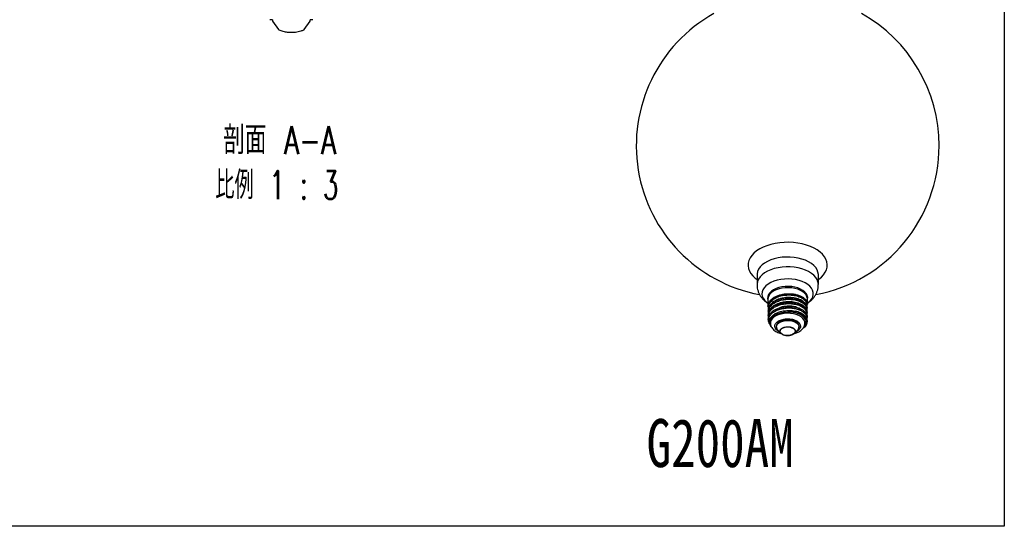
# Model space of a CAD drawing. Header units: millimetres. Extents: x 13 to 267, y 13 to 203.
# Tile 2 of 13: x 137 to 267, y 13 to 80. Entities that reach past the tile are written whole.
import ezdxf

# ---------------------------------------------------------------- set-up
doc = ezdxf.new("R2010")
doc.units = ezdxf.units.MM
doc.styles.add('SLDTEXTSTYLE0', font='TXT', dxfattribs={"width": 0.75})
doc.styles.add('SLDTEXTSTYLE2', font='TXT', dxfattribs={"width": 0.7, "bigfont": 'bigfont'})
doc.styles.add('SLDTEXTSTYLE3', font='TXT', dxfattribs={"width": 0.625, "bigfont": 'bigfont'})

# ---------------------------------------------------------------- blocks, each defined once
blk = doc.blocks.new('SW_NOTE_0')
at = {"color": 0, "linetype": 'Continuous', "lineweight": 0, "char_height": 3.704, "attachment_point": 2}
for s, insert, style in [('剖面 A-A', (8.33, 4.77), 'SLDTEXTSTYLE2'), ('比例 1 : 3', (7.95, -1.16), 'SLDTEXTSTYLE3')]:
    blk.add_mtext(s, dxfattribs=dict(at, insert=insert, style=style))

msp = doc.modelspace()

# ---------------------------------------------------------------- linework, layer by layer
at = {"color": 7, "linetype": 'Continuous'}
for p, q in [((266.7, 203.2), (266.7, 12.7)), ((266.7, 12.7), (12.7, 12.7))]:
    msp.add_line(p, q, dxfattribs=at)
at = {"color": 7, "linetype": 'Continuous', "lineweight": 25}
for p, q in [((170.0262, 79.607), (169.6929, 79.607)), ((170.0262, 79.607), (170.0262, 79.467)), ((170.0417, 79.4186), (170.8457, 78.2931)), ((174.2068, 78.2931), (175.0107, 79.4186)), ((175.3595, 79.607), (175.0262, 79.607)), ((175.0262, 79.467), (175.0262, 79.607)), ((234.0354, 45.9314), (234.0354, 44.6249)), ((242.1354, 44.6249), (242.1354, 45.9314)), ((235.4854, 42.7161), (235.4854, 41.7731)), ((235.4854, 41.7728), (235.5267, 41.4942)), ((240.6854, 42.0589), (240.6854, 42.7161)), ((235.4854, 41.2063), (235.4854, 41.2015)), ((235.4854, 41.2013), (235.5339, 40.9368)), ((235.4943, 40.6793), (235.4854, 40.6341)), ((235.4854, 40.6347), (235.4854, 40.6299)), ((235.4854, 40.6315), (235.5424, 40.3831)), ((237.5891, 40.9788), (238.1434, 41.0185)), ((238.1412, 41.2), (238.4825, 41.1944)), ((238.1434, 41.0185), (238.4774, 41.013)), ((238.4774, 41.013), (238.794, 40.9839)), ((238.8063, 41.1647), (238.9349, 41.1346)), ((239.6254, 40.7502), (239.7267, 40.7019)), ((240.4937, 41.2638), (240.5262, 41.1556)), ((240.6174, 40.6683), (240.6854, 40.9177)), ((240.6763, 40.3033), (240.6854, 40.3449)), ((240.6854, 41.4873), (240.6854, 41.4921)), ((240.6854, 40.9157), (240.6854, 40.9205)), ((240.6854, 40.3441), (240.6854, 40.3489)), ((235.4921, 40.0924), (235.4854, 40.0635)), ((235.4854, 40.0631), (235.4854, 40.0583)), ((236.5854, 39.1233), (236.5854, 39.0548)), ((239.5854, 39.0548), (239.5854, 39.1233)), ((240.2838, 40.273), (240.3915, 40.1012)), ((240.3033, 39.1917), (240.3368, 39.3019)), ((240.3145, 39.2178), (240.3689, 39.4331)), ((240.3915, 40.1012), (240.4655, 39.9097)), ((240.4448, 40.1239), (240.5263, 39.9326)), ((240.5791, 39.3721), (240.5857, 39.3969)), ((240.6854, 39.7725), (240.6854, 39.7773)), ((236.7988, 38.5964), (237.2151, 38.1857)), ((238.9557, 38.1857), (238.8853, 38.1252)), ((238.9557, 38.1857), (239.3721, 38.5964))]:
    msp.add_line(p, q, dxfattribs=at)
at = {"color": 7, "linetype": 'Continuous', "lineweight": 18}
for p, q in [((266.7, 62.5944), (266.7, 12.7)), ((266.7, 12.7), (26.769, 12.7))]:
    msp.add_line(p, q, dxfattribs=at)
at = {"color": 8, "linetype": 'Continuous', "lineweight": 25}
for p, q in [((236.1272, 42.249), (236.2146, 42.3537)), ((240.5753, 41.8755), (240.5374, 41.7129)), ((239.6435, 41.5255), (239.5813, 41.5656)), ((240.4246, 39.2979), (240.2055, 38.9882)), ((240.4776, 39.3173), (240.2718, 39.0355))]:
    msp.add_line(p, q, dxfattribs=at)
at = {"color": 8, "linetype": 'Continuous', "lineweight": 25, "flags": 128}
for points in [[(242.1354, 45.2807), (242.1891, 45.3192), (242.538, 45.6069), (242.8267, 45.916), (243.0514, 46.2424), (243.2088, 46.5817), (243.297, 46.9291), (243.3147, 47.2802), (243.2617, 47.6301), (243.1386, 47.974), (242.9473, 48.3074), (242.6902, 48.6257), (242.3708, 48.9246), (241.9935, 49.2001), (241.5633, 49.4484), (241.0861, 49.6663), (240.5683, 49.8506), (240.0169, 49.9991), (239.4394, 50.1095), (238.8436, 50.1805), (238.2376, 50.2112), (237.6295, 50.2009), (237.0275, 50.15), (236.4399, 50.0591), (235.8745, 49.9295), (235.339, 49.7628), (234.8407, 49.5614), (234.3862, 49.3279), (233.9818, 49.0655), (233.6328, 48.7778), (233.3441, 48.4687), (233.1195, 48.1423), (232.962, 47.8031), (232.8738, 47.4556), (232.8561, 47.1045), (232.9092, 46.7547), (233.0322, 46.4107), (233.2235, 46.0773), (233.4806, 45.759), (233.8, 45.4601), (234.0354, 45.2807)], [(242.1354, 45.9311), (242.1348, 45.9705), (242.0897, 46.2817), (241.9731, 46.5867), (241.7871, 46.88), (241.5351, 47.1563), (241.2215, 47.4108), (240.8519, 47.6389), (240.433, 47.8366), (239.9721, 48.0002), (239.4777, 48.1269), (238.9583, 48.2144), (238.4234, 48.2612), (237.8825, 48.2665), (237.3451, 48.23), (236.821, 48.1525), (236.3195, 48.0354), (235.8494, 47.8808), (235.4193, 47.6913), (235.0367, 47.4705), (234.7086, 47.2222), (234.4407, 46.9508), (234.2378, 46.6613), (234.1036, 46.3587), (234.0405, 46.0485), (234.0354, 45.931)], [(242.1354, 44.6244), (242.1348, 44.664), (242.0897, 44.9752), (241.9731, 45.2802), (241.7871, 45.5735), (241.5351, 45.8499), (241.2215, 46.1044), (240.8519, 46.3325), (240.433, 46.5301), (239.9721, 46.6937), (239.4777, 46.8204), (238.9583, 46.908), (238.4234, 46.9548), (237.8825, 46.96), (237.3451, 46.9235), (236.821, 46.8461), (236.3195, 46.729), (235.8494, 46.5743), (235.4193, 46.3849), (235.0367, 46.164), (234.7086, 45.9157), (234.4407, 45.6444), (234.2378, 45.3548), (234.1036, 45.0523), (234.0405, 44.7421), (234.0354, 44.6248)], [(240.6854, 42.1562), (240.8092, 42.2466), (241.075, 42.488), (241.277, 42.7491), (241.4111, 43.0245), (241.4743, 43.3082), (241.4652, 43.5942), (241.3841, 43.8764), (241.2328, 44.1487), (241.0143, 44.4055), (240.7334, 44.6411), (240.3961, 44.8506), (240.0095, 45.0295), (239.5819, 45.1741), (239.1224, 45.2811), (238.6408, 45.3484), (238.1474, 45.3745), (237.6527, 45.3588), (237.1671, 45.3017), (236.7012, 45.2045), (236.2647, 45.069), (235.8671, 44.8984), (235.5167, 44.6961), (235.2211, 44.4666), (234.9865, 44.2146), (234.818, 43.9456), (234.7191, 43.6653), (234.692, 43.3797), (234.7372, 43.0949), (234.8537, 42.8169), (235.0392, 42.5516), (235.2895, 42.3048), (235.4854, 42.1562)], [(240.6854, 42.5758), (240.7119, 42.6729), (240.73, 42.9251), (240.6759, 43.1755), (240.5512, 43.4174), (240.3592, 43.6441), (240.1051, 43.8495), (239.796, 44.0279), (239.4403, 44.1745), (239.0475, 44.2854), (238.6286, 44.3574), (238.1948, 44.3886), (237.758, 44.3782), (237.3302, 44.3264), (236.9229, 44.2346), (236.5474, 44.1055), (236.2138, 43.9424), (235.9313, 43.7498), (235.7075, 43.533), (235.5486, 43.2979), (235.4589, 43.0509), (235.4409, 42.7988), (235.4854, 42.5758)], [(240.3689, 39.4331), (240.371, 39.4559), (240.3518, 39.696), (240.2575, 39.9302), (240.0912, 40.1505), (239.8586, 40.3499), (239.5672, 40.5216), (239.2267, 40.6599), (238.8485, 40.7604), (238.4449, 40.8196), (238.0295, 40.8356), (237.6159, 40.8079), (237.2178, 40.7374), (236.8485, 40.6264), (236.5202, 40.4786), (236.2437, 40.2989), (236.0282, 40.0932), (235.8808, 39.8684), (235.8065, 39.6319), (235.8076, 39.3915), (235.8214, 39.3252)], [(236.5947, 39.0306), (236.595, 39.0463), (236.6382, 39.2373), (236.754, 39.4181), (236.9366, 39.5794), (237.1768, 39.7132), (237.4625, 39.8128), (237.7795, 39.8733), (238.1118, 39.8914), (238.4428, 39.8665), (238.7559, 39.7996), (239.0353, 39.6942), (239.2672, 39.5556), (239.4397, 39.3906), (239.5444, 39.2076), (239.5761, 39.032)], [(237.0247, 39.6671), (237.2776, 39.7844), (237.5681, 39.8676), (237.8829, 39.9128), (238.2071, 39.9178), (238.5257, 39.8825), (238.8236, 39.8086), (239.0871, 39.6993), (239.3037, 39.5599), (239.4633, 39.3969), (239.5585, 39.2179), (239.5854, 39.0545)], [(237.2151, 38.1857), (237.115, 38.3216), (237.0771, 38.4786), (237.114, 38.6357), (237.2229, 38.7812), (237.3958, 38.9043), (237.6199, 38.996), (237.8785, 39.0493)], [(238.0075, 37.8978), (237.8864, 37.9077), (237.6331, 37.9594), (237.4133, 38.0486), (237.2433, 38.1688), (237.1359, 38.3109), (237.0988, 38.4645), (237.1349, 38.6183), (237.2415, 38.7606), (237.4107, 38.8811), (237.6299, 38.9708), (237.8829, 39.023)], [(237.8785, 39.0493), (238.1524, 39.0604), (238.4214, 39.0285), (238.6654, 38.9558), (238.8664, 38.8478), (239.0095, 38.7125), (239.0841, 38.5599), (239.0846, 38.4014), (239.011, 38.2487), (238.9557, 38.1857)]]:
    msp.add_lwpolyline(points, dxfattribs=at)
at = {"color": 7, "linetype": 'Continuous', "lineweight": 25, "flags": 128}
for points in [[(240.6854, 42.7161), (240.6832, 42.7781), (240.6301, 43.0241), (240.5075, 43.2617), (240.3189, 43.4844), (240.0694, 43.6862), (239.7658, 43.8615), (239.4163, 44.0055), (239.0305, 44.1144), (238.619, 44.1851), (238.1929, 44.2158), (237.7638, 44.2055), (237.3435, 44.1547), (236.9435, 44.0645), (236.5746, 43.9376), (236.2469, 43.7774)], [(236.6266, 38.8531), (236.5904, 38.9845), (236.5854, 39.0551)], [(239.5854, 39.1233), (239.5585, 39.2865), (239.4633, 39.4655), (239.3037, 39.6285), (239.0871, 39.7679), (238.8236, 39.8771), (238.5257, 39.9511), (238.2071, 39.9864), (237.8829, 39.9813), (237.5681, 39.9361), (237.2776, 39.8529), (237.0247, 39.7356)], [(237.8829, 39.023), (238.151, 39.0339), (238.4141, 39.0026), (238.6529, 38.9315), (238.8496, 38.8258), (238.9896, 38.6934), (239.0626, 38.5441), (239.0631, 38.389), (238.9911, 38.2396), (238.8519, 38.1069), (238.6558, 38.0009), (238.4175, 37.9292), (238.1545, 37.8974), (238.0075, 37.8978)], [(239.5854, 39.0545), (239.5849, 39.0313), (239.5417, 38.8473)]]:
    msp.add_lwpolyline(points, dxfattribs=at)
at = {"color": 7, "linetype": 'Continuous', "lineweight": 25}
for centre, radius, start, end in [((238.0854, 62.9546), 20, 119.14899, 259.285593), ((238.0854, 62.9546), 20, 0, 60.85101), ((238.0854, 62.9546), 20, 280.730781, 0), ((236.7649, 42.6019), 1.2846, 113.781021, 174.898838), ((239.9129, 41.1305), 1.7731, 177.75297, 183.621473), ((237.8588, 41.1212), 0.628, 350.079083, 6.701794), ((238.5497, 41.0914), 0.2669, 336.252859, 15.94754), ((239.514, 40.8826), 0.1731, 310.058825, 358.237592), ((238.5322, 38.3174), 2.8083, 63.338226, 65.718748), ((239.6286, 40.8332), 0.1638, 306.772585, 357.885938), ((237.3242, 39.057), 0.7418, 113.81015, 174.869709), ((237.2248, 39.0617), 0.6309, 182.822505, 227.518665), ((238.9609, 39.0546), 0.6156, 311.90422, 357.895444), ((240.2515, 40.397), 0.1281, 284.605808, 310.52788), ((240.4236, 39.1835), 0.1144, 89.495467, 162.571818), ((240.3702, 40.2252), 0.1258, 279.749386, 306.389878), ((240.4241, 39.3816), 0.0837, 270.390888, 309.774016), ((240.4547, 40.031), 0.1217, 275.079694, 306.054485), ((237.7739, 38.7673), 0.8065, 226.145169, 242.785476)]:
    msp.add_arc(centre, radius, start, end, dxfattribs=at)
at = {"color": 8, "linetype": 'Continuous', "lineweight": 25}
msp.add_arc((237.3243, 38.9883), 0.7419, 113.812974, 174.839324, dxfattribs=at)
at = {"color": 7, "linetype": 'Continuous', "lineweight": 25}
for points, knots in [([(170.0262, 79.467), (170.027, 79.4576), (170.0285, 79.4402), (170.0376, 79.4253), (170.0417, 79.4186)], [0, 0, 0, 0, 0.54357477, 1, 1, 1, 1]), ([(175.0107, 79.4186), (175.0155, 79.4267), (175.0244, 79.4418), (175.0256, 79.4591), (175.0262, 79.467)], [0, 0, 0, 0, 0.54357478, 1, 1, 1, 1]), ([(170.8457, 78.2931), (170.8518, 78.2859), (170.862, 78.2739), (170.8762, 78.2671), (170.8818, 78.2644)], [0, 0, 0, 0, 0.60038654, 1, 1, 1, 1]), ([(170.8818, 78.2644), (171.0589, 78.1995), (171.4162, 78.0685), (172.028, 77.9539), (172.7085, 77.9229), (173.3212, 78.0019), (173.8098, 78.1272), (174.05, 78.2186), (174.1706, 78.2644)], [0, 0, 0, 0, 0.167632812, 0.338203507, 0.551725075, 0.771438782, 0.885267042, 1, 1, 1, 1]), ([(174.1706, 78.2644), (174.179, 78.2688), (174.193, 78.276), (174.2028, 78.2882), (174.2068, 78.2931)], [0, 0, 0, 0, 0.60038654, 1, 1, 1, 1]), ([(234.0431, 44.6242), (234.0424, 44.5404), (234.0405, 44.3206), (234.1074, 43.9711), (234.2317, 43.5875), (234.4113, 43.228), (234.6389, 42.8943), (234.9145, 42.5897), (235.1972, 42.3393), (235.4009, 42.2085), (235.4854, 42.1541)], [0, 0, 0, 0, 0.08360341, 0.2192459, 0.3531378, 0.4866509, 0.62123354, 0.7584155, 0.89970524, 1, 1, 1, 1]), ([(240.6854, 42.1514), (240.7249, 42.1759), (240.8897, 42.2779), (241.149, 42.4891), (241.4469, 42.7903), (241.6931, 43.1201), (241.8882, 43.4722), (242.033, 43.8557), (242.1219, 44.2426), (242.1282, 44.5058), (242.1311, 44.6245)], [0, 0, 0, 0, 0.04629953, 0.19314922, 0.33478704, 0.47204122, 0.60599523, 0.73769935, 0.88166033, 1, 1, 1, 1]), ([(236.8243, 42.666), (236.8315, 42.6697), (237.0429, 42.7777), (237.5801, 42.8692), (238.1275, 42.9443), (238.3933, 42.9108), (238.4069, 42.9091)], [0, 0, 0, 0, 0.01697972, 0.4954895, 0.97422676, 1, 1, 1, 1]), ([(240.2008, 41.7739), (240.1174, 41.8348), (239.9499, 41.9571), (239.6307, 42.106), (239.2716, 42.2236), (238.8787, 42.3045), (238.463, 42.3464), (238.0375, 42.3468), (237.6125, 42.3063), (237.2015, 42.2254), (236.8151, 42.105), (236.4633, 41.9498), (236.1634, 41.7606), (235.9773, 41.6178), (235.9113, 41.5348), (235.9079, 41.5305)], [0, 0, 0, 0, 0.08265478, 0.16592463, 0.24859909, 0.33181508, 0.41452216, 0.49776461, 0.58041885, 0.66368059, 0.7463719, 0.82957937, 0.91228708, 0.99552615, 1, 1, 1, 1]), ([(240.2382, 42.3055), (240.1936, 42.3452), (240.0756, 42.4502), (239.8194, 42.5938), (239.4855, 42.7315), (239.1105, 42.8335), (238.7064, 42.8987), (238.2856, 42.9231), (237.8583, 42.9063), (237.4382, 42.849), (237.0358, 42.751), (236.6624, 42.6159), (236.3336, 42.4447), (236.118, 42.3057), (236.0323, 42.2186), (236.0206, 42.2068)], [0, 0, 0, 0, 0.05186552, 0.13710534, 0.22178271, 0.30700735, 0.39166035, 0.47692333, 0.56156717, 0.64679829, 0.73147653, 0.81671603, 0.90134766, 0.98662333, 1, 1, 1, 1]), ([(239.2709, 41.6393), (239.1945, 41.6601), (238.9934, 41.7148), (238.6349, 41.7616), (238.2126, 41.7805), (237.7868, 41.755), (237.4318, 41.7057), (237.2323, 41.6499), (237.1637, 41.6307)], [0, 0, 0, 0, 0.11926068, 0.3140345, 0.50865574, 0.70336481, 0.89794661, 1, 1, 1, 1]), ([(240.6803, 40.9551), (240.6738, 41.0256), (240.6602, 41.1729), (240.5467, 41.4358), (240.3771, 41.6051), (240.2731, 41.7088)], [0, 0, 0, 0, 0.26233807, 0.54788073, 1, 1, 1, 1]), ([(240.6109, 41.8206), (240.6074, 41.8379), (240.5806, 41.9697), (240.4599, 42.1276), (240.3128, 42.2461), (240.2774, 42.2746)], [0, 0, 0, 0, 0.1030964, 0.78433758, 1, 1, 1, 1]), ([(240.4973, 41.8293), (240.5104, 41.8095), (240.543, 41.7605), (240.5479, 41.7082), (240.5508, 41.677)], [0, 0, 0, 0, 0.40340477, 1, 1, 1, 1]), ([(240.5094, 41.7843), (240.5206, 41.7641), (240.5367, 41.7349), (240.5388, 41.7045), (240.5394, 41.6953)], [0, 0, 0, 0, 0.69427418, 1, 1, 1, 1]), ([(240.6829, 41.4922), (240.6837, 41.497), (240.7, 41.5935), (240.679, 41.6985), (240.6247, 41.7906), (240.6219, 41.7953)], [0, 0, 0, 0, 0.04749658, 0.95197733, 1, 1, 1, 1]), ([(240.6373, 41.7888), (240.6408, 41.7962), (240.6831, 41.8841), (240.6843, 41.9759), (240.6854, 42.0601)], [0, 0, 0, 0, 0.08389432, 1, 1, 1, 1]), ([(235.4879, 40.6298), (235.4871, 40.6243), (235.4732, 40.5339), (235.5029, 40.4436), (235.5308, 40.3588)], [0, 0, 0, 0, 0.06016336, 1, 1, 1, 1]), ([(235.4879, 41.2014), (235.487, 41.1959), (235.475, 41.1183), (235.5004, 41.041), (235.524, 40.9691)], [0, 0, 0, 0, 0.07017705, 1, 1, 1, 1]), ([(235.5429, 40.9558), (235.5386, 40.9469), (235.4878, 40.8434), (235.4878, 40.7343), (235.4879, 40.6346)], [0, 0, 0, 0, 0.08535041, 1, 1, 1, 1]), ([(235.567, 40.4349), (235.5539, 40.4092), (235.4923, 40.2891), (235.4898, 40.1626), (235.4879, 40.063)], [0, 0, 0, 0, 0.21353526, 1, 1, 1, 1]), ([(235.6786, 40.6605), (235.6463, 40.6228), (235.5911, 40.5585), (235.5807, 40.4856), (235.5763, 40.4554)], [0, 0, 0, 0, 0.58578283, 1, 1, 1, 1]), ([(235.8502, 41.4738), (235.8246, 41.4503), (235.7455, 41.378), (235.7048, 41.2923), (235.6772, 41.2343)], [0, 0, 0, 0, 0.32443404, 1, 1, 1, 1]), ([(235.7148, 39.988), (235.7152, 39.9927), (235.7279, 40.1315), (235.9266, 40.3899), (236.3054, 40.7263), (236.8427, 40.9836), (237.4674, 41.1565), (237.917, 41.1855), (238.1412, 41.2)], [0, 0, 0, 0, 0.00697151, 0.20651762, 0.40583798, 0.60469626, 0.80287792, 1, 1, 1, 1]), ([(240.4655, 39.9097), (240.4325, 39.9817), (240.3652, 40.1286), (240.1851, 40.337), (239.9448, 40.5316), (239.6449, 40.7017), (239.2992, 40.8399), (238.9231, 40.9396), (238.5346, 41.0027), (238.272, 41.0133), (238.1434, 41.0185)], [0, 0, 0, 0, 0.11888658, 0.24286283, 0.37048051, 0.5, 0.62951949, 0.75713717, 0.88111342, 1, 1, 1, 1]), ([(238.4825, 41.1944), (238.5369, 41.191), (238.6457, 41.1842), (238.7528, 41.1712), (238.8063, 41.1647)], [0, 0, 0, 0, 0.500299, 1, 1, 1, 1]), ([(238.794, 40.9839), (238.9435, 40.9578), (239.2425, 40.9058), (239.4978, 40.802), (239.6254, 40.7502)], [0, 0, 0, 0, 0.5002465, 1, 1, 1, 1]), ([(240.662, 39.9566), (240.6605, 39.9702), (240.6502, 40.0622), (240.5692, 40.2304), (240.4106, 40.4554), (240.1707, 40.6688), (239.8546, 40.8606), (239.493, 41.0142), (239.2193, 41.0769), (239.0943, 41.1055)], [0, 0, 0, 0, 0.025840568, 0.174361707, 0.331111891, 0.495528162, 0.668085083, 0.84854344, 1, 1, 1, 1]), ([(239.7267, 40.7019), (239.8398, 40.6391), (240.0658, 40.5136), (240.2112, 40.3532), (240.2838, 40.273)], [0, 0, 0, 0, 0.50058929, 1, 1, 1, 1]), ([(239.7923, 40.8271), (239.9102, 40.7498), (240.1452, 40.5957), (240.2717, 40.3981), (240.3347, 40.2996)], [0, 0, 0, 0, 0.501312, 1, 1, 1, 1]), ([(240.6183, 40.6644), (240.6155, 40.6788), (240.5913, 40.8033), (240.4973, 40.9388), (240.3791, 41.0412), (240.3626, 41.0555)], [0, 0, 0, 0, 0.10135952, 0.87438082, 1, 1, 1, 1]), ([(240.6256, 40.0558), (240.6308, 40.065), (240.6826, 40.1576), (240.6828, 40.2558), (240.6829, 40.3442)], [0, 0, 0, 0, 0.099357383, 1, 1, 1, 1]), ([(240.6829, 40.3491), (240.6837, 40.3539), (240.7, 40.4504), (240.681, 40.5507), (240.6299, 40.6384), (240.6298, 40.6385)], [0, 0, 0, 0, 0.04982168, 0.99857941, 1, 1, 1, 1]), ([(240.6313, 41.2036), (240.6382, 41.2186), (240.6804, 41.3105), (240.6831, 41.4063), (240.6854, 41.4865)], [0, 0, 0, 0, 0.16325795, 1, 1, 1, 1]), ([(240.6316, 40.6384), (240.6346, 40.6439), (240.6838, 40.7329), (240.6833, 40.8273), (240.6829, 40.9158)], [0, 0, 0, 0, 0.06230328, 1, 1, 1, 1]), ([(235.4866, 40.0495), (235.4863, 40.047), (235.4718, 39.9493), (235.5044, 39.8519), (235.5362, 39.7571)], [0, 0, 0, 0, 0.02608074, 1, 1, 1, 1]), ([(235.4854, 40.0572), (235.499, 39.9385), (235.5256, 39.7061), (235.6299, 39.47), (235.7241, 39.3649), (235.7307, 39.3575)], [0, 0, 0, 0, 0.49218978, 0.96419088, 1, 1, 1, 1]), ([(235.6746, 39.8042), (235.6682, 39.7233), (235.6583, 39.5975), (235.7021, 39.4119), (235.7778, 39.233), (235.8656, 39.0817), (235.9531, 39.0015), (235.9694, 38.9865)], [0, 0, 0, 0, 0.28216084, 0.43862107, 0.65580906, 0.93575257, 1, 1, 1, 1]), ([(235.8526, 40.269), (235.8092, 40.1953), (235.7293, 40.0592), (235.6737, 39.9007), (235.6745, 39.8192), (235.6746, 39.8042)], [0, 0, 0, 0, 0.4907599, 0.90592575, 1, 1, 1, 1]), ([(235.8237, 39.3261), (235.8249, 39.3181), (235.8385, 39.2233), (235.9206, 39.0511), (236.0665, 38.82), (236.2669, 38.6147), (236.5038, 38.4393), (236.7654, 38.2992), (237.0381, 38.19), (237.2289, 38.1409), (237.3224, 38.1169)], [0, 0, 0, 0, 0.01267961, 0.15078655, 0.2936872, 0.441273, 0.59002747, 0.73465296, 0.86991683, 1, 1, 1, 1]), ([(238.8731, 38.1228), (238.9525, 38.1435), (239.1197, 38.1872), (239.3609, 38.2804), (239.5975, 38.3992), (239.8166, 38.5455), (240.0125, 38.7186), (240.1719, 38.92), (240.2711, 39.0805), (240.299, 39.1769), (240.3033, 39.1917)], [0, 0, 0, 0, 0.12116552, 0.25477667, 0.39349388, 0.53624671, 0.6813847, 0.82739389, 0.9734084, 1, 1, 1, 1]), ([(240.3347, 40.2996), (240.4067, 40.2122), (240.5512, 40.037), (240.6318, 39.7485), (240.6086, 39.4584), (240.4651, 39.1801), (240.2984, 38.9802), (240.1551, 38.8899), (240.1265, 38.8718)], [0, 0, 0, 0, 0.18996917, 0.38092678, 0.57110443, 0.76149422, 0.95240575, 1, 1, 1, 1]), ([(240.2718, 39.0355), (240.2574, 39.0077), (240.2396, 38.9734), (240.2002, 38.9464), (240.1927, 38.9413)], [0, 0, 0, 0, 0.80983618, 1, 1, 1, 1]), ([(240.2381, 38.9561), (240.2506, 38.9644), (240.4128, 39.0718), (240.5408, 39.219), (240.5764, 39.3613), (240.5791, 39.3721)], [0, 0, 0, 0, 0.07202141, 0.92972251, 1, 1, 1, 1]), ([(240.3347, 40.2996), (240.3556, 40.2708), (240.3972, 40.2133), (240.429, 40.1536), (240.4448, 40.1239)], [0, 0, 0, 0, 0.50150151, 1, 1, 1, 1]), ([(240.4655, 39.9097), (240.4887, 39.7944), (240.53, 39.5895), (240.4567, 39.3866), (240.4246, 39.2979)], [0, 0, 0, 0, 0.56283271, 1, 1, 1, 1]), ([(240.5263, 39.9326), (240.5474, 39.8298), (240.5897, 39.624), (240.515, 39.4196), (240.4776, 39.3173)], [0, 0, 0, 0, 0.49942943, 1, 1, 1, 1]), ([(237.414, 38.0493), (237.4399, 38.0345), (237.508, 37.9958), (237.6323, 37.9554), (237.7785, 37.9204), (237.9274, 37.8989), (238.0331, 37.8961), (238.0854, 37.8947)], [0, 0, 0, 0, 0.14534785, 0.381307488, 0.570271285, 0.787382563, 1, 1, 1, 1]), ([(238.0854, 37.8947), (238.1711, 37.8982), (238.291, 37.9031), (238.4584, 37.9348), (238.5921, 37.971), (238.7326, 38.0295), (238.8308, 38.0813), (238.873, 38.1177), (238.8812, 38.1248)], [0, 0, 0, 0, 0.27978162, 0.39184563, 0.57474056, 0.75946733, 0.95326191, 1, 1, 1, 1])]:
    msp.add_open_spline(points, degree=3, knots=knots, dxfattribs=at)
at = {"color": 8, "linetype": 'Continuous', "lineweight": 25}
for points, knots in [([(235.4992, 41.68), (235.4939, 41.7055), (235.4673, 41.8344), (235.5188, 42.0696), (235.6563, 42.3714), (235.8951, 42.6519), (236.2159, 42.9008), (236.6095, 43.108), (237.0581, 43.2714), (237.3873, 43.3346), (237.5518, 43.3662)], [0, 0, 0, 0, 0.03407131, 0.17206112, 0.31005093, 0.44804075, 0.58603056, 0.72402037, 0.86201019, 1, 1, 1, 1]), ([(235.5683, 41.6034), (235.5621, 41.668), (235.5457, 41.8413), (235.6443, 42.1212), (235.8476, 42.4257), (236.1553, 42.6997), (236.5468, 42.9303), (237.0066, 43.1094), (237.5143, 43.2293), (238.0471, 43.2855), (238.5816, 43.277), (239.0944, 43.2038), (239.5621, 43.0717), (239.9649, 42.8858), (240.2842, 42.6558), (240.5074, 42.3933), (240.6185, 42.1097), (240.634, 41.8593), (240.5678, 41.7121), (240.5437, 41.6586)], [0, 0, 0, 0, 0.03662228, 0.09832857, 0.16036307, 0.22214171, 0.2839878, 0.3459904, 0.40766135, 0.46965391, 0.53153722, 0.59328053, 0.65530827, 0.71705711, 0.77893615, 0.84092319, 0.90261777, 0.96459881, 1, 1, 1, 1]), ([(235.6005, 41.6881), (235.5945, 41.7371), (235.5688, 41.9463), (235.7735, 42.3092), (236.1991, 42.722), (236.8272, 43.0373), (237.5729, 43.2277), (238.3697, 43.2771), (239.1142, 43.1861), (239.739, 42.9834), (240.2167, 42.6976), (240.5068, 42.3507), (240.6268, 42.0702), (240.5869, 41.9217), (240.5808, 41.8991)], [0, 0, 0, 0, 0.03027259, 0.12932382, 0.2290206, 0.32809161, 0.42749265, 0.52694095, 0.62599552, 0.71582561, 0.80495294, 0.89476739, 0.98394065, 1, 1, 1, 1]), ([(237.5518, 43.3662), (237.7203, 43.3868), (238.0572, 43.4281), (238.5692, 43.4168), (239.0611, 43.3526), (239.5159, 43.2334), (239.9159, 43.066), (240.2448, 42.8571), (240.4938, 42.6153), (240.6391, 42.3512), (240.7001, 42.161), (240.6836, 42.0641), (240.6828, 42.059)], [0, 0, 0, 0, 0.11042265, 0.22084531, 0.33126796, 0.44169062, 0.55211327, 0.66253592, 0.77295858, 0.88338123, 0.99380389, 1, 1, 1, 1]), ([(237.5518, 41.6514), (237.3873, 41.6198), (237.0582, 41.5567), (236.6094, 41.3933), (236.2161, 41.1861), (235.8944, 40.9372), (235.6589, 40.6568), (235.5102, 40.3571), (235.4944, 40.1512), (235.4866, 40.0495)], [0, 0, 0, 0, 0.14336034, 0.28672067, 0.43008101, 0.57344135, 0.71680168, 0.86016202, 1, 1, 1, 1]), ([(237.5518, 42.7946), (237.3873, 42.763), (237.0582, 42.6998), (236.6094, 42.5365), (236.2161, 42.3292), (235.8944, 42.0803), (235.659, 41.7999), (235.5113, 41.5031), (235.4956, 41.3001), (235.4879, 41.2014)], [0, 0, 0, 0, 0.14393693, 0.28787386, 0.43181078, 0.57574771, 0.71968464, 0.86362157, 1, 1, 1, 1]), ([(237.5518, 42.223), (237.3873, 42.1914), (237.0582, 42.1283), (236.6094, 41.9649), (236.2161, 41.7577), (235.8944, 41.5087), (235.659, 41.2283), (235.5113, 40.9315), (235.4956, 40.7285), (235.4879, 40.6298)], [0, 0, 0, 0, 0.14393693, 0.28787386, 0.43181078, 0.57574771, 0.71968464, 0.86362157, 1, 1, 1, 1]), ([(237.5518, 42.7994), (237.3873, 42.7678), (237.0582, 42.7047), (236.6094, 42.5413), (236.2161, 42.3341), (235.8944, 42.0851), (235.659, 41.8047), (235.5122, 41.5102), (235.4965, 41.3096), (235.4889, 41.2132)], [0, 0, 0, 0, 0.14440379, 0.28880757, 0.43321136, 0.57761514, 0.72201893, 0.86642272, 1, 1, 1, 1]), ([(235.5585, 40.4922), (235.5562, 40.5044), (235.5336, 40.6248), (235.5973, 40.8564), (235.7553, 41.1692), (236.0277, 41.4565), (236.3882, 41.7048), (236.8245, 41.9045), (237.3164, 42.0479), (237.8425, 42.1283), (238.379, 42.1449), (238.9028, 42.0959), (239.3904, 41.9855), (239.8202, 41.8195), (240.1729, 41.6048), (240.4354, 41.3535), (240.5858, 41.0765), (240.6396, 40.8514), (240.6051, 40.726), (240.5967, 40.6954)], [0, 0, 0, 0, 0.00728039, 0.07207376, 0.13675909, 0.20173342, 0.26636444, 0.33123438, 0.39613712, 0.46075582, 0.52570208, 0.5904766, 0.65519452, 0.72014264, 0.78479521, 0.84965586, 0.9145337, 0.97918131, 1, 1, 1, 1]), ([(237.5518, 42.2278), (237.3873, 42.1962), (237.0581, 42.1331), (236.6095, 41.9697), (236.2156, 41.7625), (235.8962, 41.5134), (235.6594, 41.2421), (235.5805, 41.0482), (235.5429, 40.9558)], [0, 0, 0, 0, 0.169159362, 0.338318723, 0.507478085, 0.676637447, 0.845796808, 1, 1, 1, 1]), ([(235.5667, 41.0458), (235.561, 41.0849), (235.5396, 41.2326), (235.6185, 41.4896), (235.8001, 41.7983), (236.0904, 42.0793), (236.4668, 42.3188), (236.9154, 42.5082), (237.4157, 42.64), (237.9455, 42.7081), (238.4815, 42.7121), (239.0002, 42.6509), (239.478, 42.5294), (239.8947, 42.3532), (240.2306, 42.1306), (240.4742, 41.8734), (240.6019, 41.593), (240.6417, 41.3832), (240.6055, 41.2742), (240.6008, 41.26)], [0, 0, 0, 0, 0.02320563, 0.08758691, 0.15221921, 0.216527, 0.28105659, 0.34562762, 0.40991442, 0.47454307, 0.53897582, 0.60336333, 0.66799947, 0.73230129, 0.7968445, 0.86138985, 0.92569203, 0.99032568, 1, 1, 1, 1]), ([(237.5518, 41.6562), (237.3873, 41.6247), (237.0581, 41.5615), (236.6096, 41.3981), (236.2154, 41.191), (235.8968, 40.9417), (235.6712, 40.6866), (235.5981, 40.5101), (235.567, 40.4349)], [0, 0, 0, 0, 0.17413275, 0.34826551, 0.52239826, 0.69653101, 0.87066377, 1, 1, 1, 1]), ([(235.5947, 40.5344), (235.5896, 40.5776), (235.5677, 40.7633), (235.7266, 41.0877), (236.0628, 41.4686), (236.5702, 41.7803), (237.1897, 42.0014), (237.881, 42.1154), (238.5861, 42.1174), (239.2546, 42.0067), (239.8298, 41.7968), (240.2767, 41.5024), (240.5332, 41.153), (240.6332, 40.8858), (240.5903, 40.7518), (240.5871, 40.7416)], [0, 0, 0, 0, 0.02657673, 0.11420468, 0.2023162, 0.28985871, 0.37804176, 0.46554395, 0.55374711, 0.64125425, 0.72942605, 0.81698338, 0.90507245, 0.99272506, 1, 1, 1, 1]), ([(235.5887, 41.086), (235.5952, 41.2035), (235.6097, 41.464), (235.8634, 41.8452), (236.2838, 42.197), (236.8498, 42.4682), (237.5091, 42.6405), (238.2136, 42.7021), (238.9083, 42.6504), (239.5384, 42.4915), (240.0595, 42.2389), (240.4177, 41.9157), (240.5984, 41.6041), (240.5787, 41.4114), (240.5719, 41.3443)], [0, 0, 0, 0, 0.0720903, 0.15993486, 0.24834159, 0.33627432, 0.42455519, 0.51262104, 0.6007314, 0.68896865, 0.77693357, 0.86531074, 0.95317508, 1, 1, 1, 1]), ([(240.6219, 41.7953), (240.5798, 41.8795), (240.493, 42.0528), (240.2447, 42.2896), (239.9169, 42.4989), (239.5166, 42.6664), (239.0617, 42.7857), (238.5696, 42.85), (238.0574, 42.8613), (237.7204, 42.82), (237.5518, 42.7994)], [0, 0, 0, 0, 0.11915402, 0.24498916, 0.3708243, 0.49665944, 0.62249458, 0.74832972, 0.87416486, 1, 1, 1, 1]), ([(240.6829, 41.4874), (240.6837, 41.4922), (240.7002, 41.5888), (240.6394, 41.7787), (240.4944, 42.043), (240.2455, 42.285), (239.9166, 42.4941), (239.5166, 42.6616), (239.0617, 42.7809), (238.5696, 42.8452), (238.0574, 42.8565), (237.7204, 42.8152), (237.5518, 42.7946)], [0, 0, 0, 0, 0.00580088, 0.11626745, 0.22673402, 0.33720059, 0.44766716, 0.55813372, 0.66860029, 0.77906686, 0.88953343, 1, 1, 1, 1]), ([(240.6842, 40.9286), (240.6846, 40.9307), (240.7002, 41.0247), (240.6391, 41.212), (240.4945, 41.4763), (240.2455, 41.7182), (239.9166, 41.9273), (239.5166, 42.0949), (239.0617, 42.2141), (238.5696, 42.2784), (238.0574, 42.2898), (237.7204, 42.2485), (237.5518, 42.2278)], [0, 0, 0, 0, 0.00262227, 0.11344202, 0.22426177, 0.33508151, 0.44590126, 0.55672101, 0.66754076, 0.7783605, 0.88918025, 1, 1, 1, 1]), ([(240.6829, 40.9158), (240.6837, 40.9206), (240.7002, 41.0172), (240.6394, 41.2071), (240.4944, 41.4715), (240.2455, 41.7134), (239.9166, 41.9225), (239.5166, 42.09), (239.0617, 42.2093), (238.5696, 42.2736), (238.0574, 42.2849), (237.7204, 42.2436), (237.5518, 42.223)], [0, 0, 0, 0, 0.00580088, 0.11626745, 0.22673402, 0.33720059, 0.44766716, 0.55813372, 0.66860029, 0.77906686, 0.88953343, 1, 1, 1, 1]), ([(240.6298, 40.6385), (240.5855, 40.7275), (240.4968, 40.9054), (240.2448, 41.1465), (239.9168, 41.3558), (239.5166, 41.5233), (239.0617, 41.6425), (238.5696, 41.7068), (238.0574, 41.7182), (237.7204, 41.6769), (237.5518, 41.6562)], [0, 0, 0, 0, 0.1248362, 0.2498596, 0.374883, 0.4999064, 0.6249298, 0.7499532, 0.8749766, 1, 1, 1, 1]), ([(240.6829, 40.3442), (240.6837, 40.3491), (240.7002, 40.4456), (240.6394, 40.6356), (240.4944, 40.8999), (240.2455, 41.1418), (239.9166, 41.3509), (239.5166, 41.5185), (239.0617, 41.6377), (238.5696, 41.702), (238.0574, 41.7134), (237.7204, 41.6721), (237.5518, 41.6514)], [0, 0, 0, 0, 0.00580088, 0.116267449, 0.226734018, 0.337200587, 0.447667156, 0.558133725, 0.668600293, 0.779066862, 0.889533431, 1, 1, 1, 1]), ([(239.0522, 42.7349), (239.1762, 42.7053), (239.4254, 42.646), (239.7497, 42.5118), (239.9843, 42.3862), (240.0859, 42.2987), (240.1152, 42.2735)], [0, 0, 0, 0, 0.29301416, 0.5887591, 0.88172066, 1, 1, 1, 1]), ([(235.6921, 39.4708), (235.67, 39.5051), (235.5826, 39.6411), (235.5398, 39.8981), (235.5703, 40.2256), (235.7194, 40.5426), (235.9711, 40.8355), (236.3169, 41.0917), (236.7409, 41.3006), (237.2242, 41.4549), (237.7457, 41.5469), (238.2823, 41.5751), (238.8099, 41.5381), (239.3057, 41.4382), (239.7477, 41.2819), (240.1155, 41.0751), (240.3953, 40.8296), (240.5668, 40.5564), (240.6364, 40.3172), (240.6059, 40.1759), (240.5961, 40.1303)], [0, 0, 0, 0, 0.02002539, 0.07939623, 0.13901221, 0.19837068, 0.25786169, 0.31743807, 0.37675548, 0.4363324, 0.49582467, 0.55518467, 0.61478601, 0.67415778, 0.73364363, 0.79322346, 0.85253707, 0.91210658, 0.97161115, 1, 1, 1, 1]), ([(235.6717, 39.5629), (235.6424, 39.6237), (235.554, 39.8074), (235.571, 40.131), (235.7163, 40.5041), (236.0138, 40.8463), (236.4364, 41.1363), (236.96, 41.3585), (237.5525, 41.5003), (238.1777, 41.5545), (238.7968, 41.5195), (239.3732, 41.3979), (239.8693, 41.2), (240.2599, 40.9372), (240.5068, 40.6301), (240.6147, 40.3643), (240.5845, 40.2116), (240.5763, 40.1699)], [0, 0, 0, 0, 0.03585837, 0.10820714, 0.18007533, 0.25235028, 0.3243159, 0.39648922, 0.46858209, 0.54062714, 0.61283949, 0.6847672, 0.75707139, 0.82891258, 0.90128074, 0.97306645, 1, 1, 1, 1]), ([(235.9244, 39.0555), (235.9177, 39.0622), (235.8113, 39.1677), (235.7279, 39.4083), (235.7021, 39.7568), (235.8444, 40.103), (236.1286, 40.4194), (236.5351, 40.679), (237.0299, 40.8771), (237.4021, 40.9448), (237.5891, 40.9788)], [0, 0, 0, 0, 0.00955168, 0.1497665, 0.29193669, 0.43613863, 0.57914976, 0.72404467, 0.86137942, 1, 1, 1, 1]), ([(238.9349, 41.1346), (239.0498, 41.1118), (239.3238, 41.0574), (239.5536, 40.9435), (239.687, 40.8773)], [0, 0, 0, 0, 0.41917787, 1, 1, 1, 1]), ([(240.6851, 39.7804), (240.6852, 39.7816), (240.687, 39.8041), (240.6819, 39.8516), (240.6727, 39.9254), (240.6526, 40.0052), (240.6234, 40.087), (240.5852, 40.1677), (240.5527, 40.2226), (240.5237, 40.2667), (240.4801, 40.3286), (240.4013, 40.4211), (240.296, 40.5189), (240.0917, 40.6832), (239.8695, 40.7898), (239.687, 40.8773)], [0, 0, 0, 0, 0.00286448, 0.05307839, 0.11173876, 0.17715991, 0.24258043, 0.30800032, 0.37341959, 0.37839008, 0.41837993, 0.53017634, 0.61910092, 0.68704945, 1, 1, 1, 1]), ([(240.5836, 39.3942), (240.5898, 39.4018), (240.6187, 39.4375), (240.6433, 39.5235), (240.6826, 39.653), (240.6894, 39.7988), (240.671, 39.9386), (240.6291, 40.0754), (240.557, 40.2202), (240.4378, 40.3799), (240.2157, 40.5999), (239.9615, 40.7363), (239.7923, 40.8271)], [0, 0, 0, 0, 0.01569471, 0.07397588, 0.16270301, 0.26463355, 0.34858764, 0.42735647, 0.52635914, 0.63137851, 0.75459383, 1, 1, 1, 1]), ([(237.0448, 38.3536), (236.9896, 38.3779), (236.843, 38.4421), (236.5972, 38.6244), (236.3806, 38.9165), (236.3721, 39.2362), (236.4917, 39.484), (236.652, 39.6641), (236.8732, 39.8203), (237.2171, 39.987), (237.5319, 40.0457), (237.7365, 40.0838)], [0, 0, 0, 0, 0.05393895, 0.14306083, 0.30861718, 0.47417353, 0.56329541, 0.65430859, 0.74532177, 0.83444365, 1, 1, 1, 1]), ([(237.7365, 40.0838), (237.9505, 40.0963), (238.2796, 40.1156), (238.7106, 40.0427), (239.0218, 39.951), (239.2938, 39.8232), (239.576, 39.6239), (239.7895, 39.3295), (239.7986, 39.0107), (239.6794, 38.7623), (239.5175, 38.5836), (239.3298, 38.4431), (239.181, 38.3775), (239.1253, 38.353)], [0, 0, 0, 0, 0.139989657, 0.215348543, 0.292306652, 0.369264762, 0.444623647, 0.584613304, 0.724602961, 0.799961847, 0.876919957, 0.953878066, 1, 1, 1, 1]), ([(240.4448, 40.1239), (240.4921, 40.0399), (240.5868, 39.8713), (240.612, 39.5461), (240.5177, 39.2181), (240.2791, 39.0264), (240.1937, 38.9579)], [0, 0, 0, 0, 0.21484495, 0.43112465, 0.79646798, 1, 1, 1, 1])]:
    msp.add_open_spline(points, degree=3, knots=knots, dxfattribs=at)

# ---------------------------------------------------------------- block references
at = {"color": 7, "linetype": 'Continuous', "lineweight": 0}
msp.add_blockref('SW_NOTE_0', (162.6484, 60.7873), dxfattribs=at)

# ---------------------------------------------------------------- texts
at = {"color": 7, "linetype": 'Continuous', "lineweight": 0, "insert": (229.1667, 26.8729), "char_height": 6.35, "attachment_point": 2, "style": 'SLDTEXTSTYLE0'}
msp.add_mtext('G200AM', dxfattribs=at)

doc.saveas('drawing.dxf')
